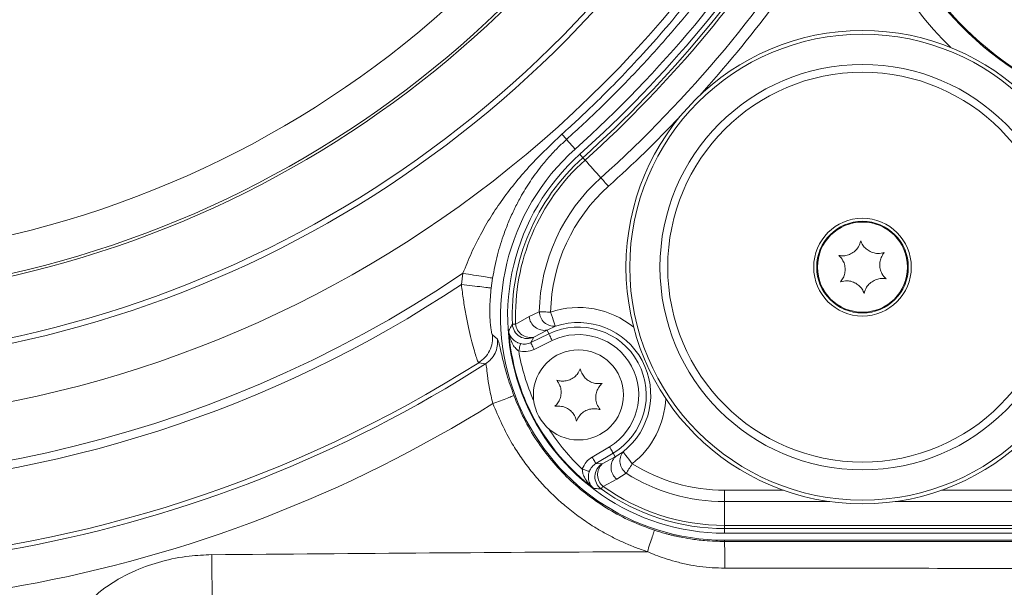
# Model space of a CAD drawing. Header units: millimetres. Extents: x 0 to 8410, y 0 to 5940.
# Tile 67 of 179: x 3609 to 3740, y 3002 to 3077. Entities that reach past the tile are written whole.
import ezdxf

# ---------------------------------------------------------------- set-up
doc = ezdxf.new("R2010")
doc.units = ezdxf.units.MM
doc.header["$LTSCALE"] = 10

msp = doc.modelspace()

# ---------------------------------------------------------------- linework, layer by layer
at = {"color": 8, "linetype": 'Continuous', "lineweight": 0}
for p, q in [((3682.59, 3060.09), (3681.44, 3061.37)), ((3683.62, 3058.94), (3683.22, 3059.39)), ((3667.44, 3042.06), (3667.65, 3043.55)), ((3671.59, 3042.91), (3671.4, 3041.59)), ((3674.67, 3036.8), (3676.45, 3037.79)), ((3676.45, 3037.79), (3677.81, 3038.43)), ((3678.86, 3035.99), (3677.1, 3035.06)), ((3679.96, 3036.5), (3678.86, 3035.99)), ((3678.86, 3035.99), (3679.09, 3035.5)), ((3671.58, 3035.35), (3672.25, 3034.8)), ((3676.67, 3034.33), (3679.09, 3035.5)), ((3677.1, 3035.06), (3676.67, 3034.33)), ((3679.53, 3034.6), (3677.11, 3033.43)), ((3670.66, 3031.51), (3669.74, 3031.65)), ((3684.84, 3019.09), (3687.15, 3020.47)), ((3687.66, 3019.61), (3685.35, 3018.24)), ((3686.19, 3018.2), (3687.94, 3019.15)), ((3687.94, 3019.15), (3687.66, 3019.61)), ((3685.35, 3018.24), (3686.19, 3018.2)), ((3689.4, 3016.94), (3688.12, 3016.15)), ((3688.12, 3016.15), (3686.31, 3015.2)), ((3702.5, 3014.68), (3710.34, 3014.68)), ((3702.5, 3014.68), (3702.5, 3013.18)), ((3731.38, 3014.68), (3774.99, 3014.68)), ((3716.49, 3013.18), (3702.5, 3013.18)), ((3702.5, 3010.01), (3702.5, 3013.18)), ((3775.69, 3013.18), (3725.23, 3013.18)), ((3702.5, 3010.01), (3777.18, 3010.01)), ((3702.5, 3010.01), (3702.5, 3009.58)), ((3777.39, 3009.58), (3702.5, 3009.58)), ((3702.5, 3009.58), (3702.5, 3008.98)), ((3702.5, 3008.03), (3702.5, 3007.87)), ((3702.5, 3007.87), (3778.11, 3007.87))]:
    msp.add_line(p, q, dxfattribs=at)
at = {"color": 7, "linetype": 'Continuous', "lineweight": 0}
for p, q in [((3687.94, 3019.15), (3688.97, 3019.79)), ((3702.5, 3008.98), (3777.68, 3008.98)), ((3778.13, 3008.03), (3702.5, 3008.03))]:
    msp.add_line(p, q, dxfattribs=at)
at = {"color": 8, "linetype": 'Continuous', "lineweight": 0, "flags": 128}
for points in [[(3683.62, 3058.94), (3683.63, 3058.93), (3683.65, 3058.91), (3683.67, 3058.88), (3683.7, 3058.85), (3683.74, 3058.8), (3683.79, 3058.75), (3683.85, 3058.69), (3683.91, 3058.62)], [(3683.91, 3058.62), (3684.17, 3058.33), (3684.43, 3058.04), (3684.69, 3057.75), (3684.95, 3057.46), (3685.22, 3057.16), (3685.48, 3056.86), (3685.75, 3056.56), (3686.02, 3056.26)], [(3686.02, 3056.26), (3686.12, 3056.15), (3686.23, 3056.03), (3686.35, 3055.9), (3686.47, 3055.76), (3686.61, 3055.61), (3686.74, 3055.46), (3686.88, 3055.3), (3687.03, 3055.14)], [(3677.81, 3038.43), (3677.96, 3038.42), (3678.13, 3038.42), (3678.3, 3038.42), (3678.49, 3038.41), (3678.69, 3038.41), (3678.9, 3038.4), (3679.11, 3038.4), (3679.32, 3038.39)], [(3679.96, 3036.5), (3679.94, 3036.55), (3679.9, 3036.66), (3679.84, 3036.84), (3679.76, 3037.08), (3679.67, 3037.36), (3679.56, 3037.68), (3679.44, 3038.03), (3679.32, 3038.39)], [(3674.24, 3036.78), (3674.25, 3036.78), (3674.27, 3036.78), (3674.31, 3036.78), (3674.36, 3036.79), (3674.42, 3036.79), (3674.49, 3036.79), (3674.57, 3036.79), (3674.67, 3036.8)], [(3679.09, 3035.5), (3679.1, 3035.48), (3679.13, 3035.42), (3679.17, 3035.34), (3679.23, 3035.23), (3679.29, 3035.09), (3679.36, 3034.94), (3679.44, 3034.77), (3679.53, 3034.6)], [(3675.31, 3034.19), (3675.31, 3034.16), (3675.29, 3034.1), (3675.27, 3034.01), (3675.24, 3033.89), (3675.2, 3033.74), (3675.16, 3033.58), (3675.12, 3033.4), (3675.07, 3033.22)], [(3676.67, 3034.33), (3676.68, 3034.31), (3676.71, 3034.25), (3676.75, 3034.17), (3676.81, 3034.06), (3676.87, 3033.92), (3676.95, 3033.77), (3677.03, 3033.6), (3677.11, 3033.43)], [(3687.66, 3019.61), (3687.65, 3019.64), (3687.61, 3019.69), (3687.57, 3019.77), (3687.5, 3019.88), (3687.43, 3020), (3687.34, 3020.15), (3687.24, 3020.31), (3687.15, 3020.47)], [(3685.35, 3018.24), (3685.34, 3018.26), (3685.31, 3018.31), (3685.26, 3018.39), (3685.19, 3018.5), (3685.12, 3018.63), (3685.03, 3018.77), (3684.94, 3018.93), (3684.84, 3019.09)], [(3688.97, 3019.79), (3689, 3019.75), (3689.07, 3019.65), (3689.19, 3019.5), (3689.34, 3019.31), (3689.53, 3019.07), (3689.74, 3018.8), (3689.96, 3018.51), (3690.2, 3018.21)], [(3690.2, 3018.21), (3690.09, 3018.03), (3689.97, 3017.86), (3689.87, 3017.68), (3689.76, 3017.51), (3689.66, 3017.35), (3689.57, 3017.2), (3689.48, 3017.06), (3689.4, 3016.94)], [(3684.49, 3017.18), (3684.46, 3017.19), (3684.4, 3017.21), (3684.31, 3017.24), (3684.19, 3017.28), (3684.05, 3017.33), (3683.89, 3017.39), (3683.72, 3017.44), (3683.54, 3017.51)], [(3686.31, 3015.2), (3686.25, 3015.13), (3686.2, 3015.06), (3686.16, 3015), (3686.13, 3014.95), (3686.1, 3014.91), (3686.08, 3014.88), (3686.06, 3014.86), (3686.06, 3014.85)], [(3634.31, 2994.11), (3634.31, 2994.41), (3634.3, 2995.14), (3634.29, 2996.28), (3634.27, 2997.77), (3634.26, 2999.57), (3634.24, 3001.61), (3634.22, 3003.82), (3634.2, 3006.11)]]:
    msp.add_lwpolyline(points, dxfattribs=at)
at = {"color": 7, "linetype": 'Continuous', "lineweight": 0}
for centre, radius in [((3720.86, 3044.37), 31.5), ((3720.86, 3044.37), 6.5), ((3720.86, 3044.37), 6), ((3683.03, 3027.37), 6)]:
    msp.add_circle(centre, radius, dxfattribs=at)
at = {"color": 8, "linetype": 'Continuous', "lineweight": 0}
for radius in [31, 26.97, 25.94, 6.1]:
    msp.add_circle((3720.86, 3044.37), radius, dxfattribs=at)
for centre, radius, start, end in [((3577.03, 3177.87), 132.76, 277.9961, 345.325), ((3577.03, 3177.87), 154.43, 196.8234, 332.2379), ((3577.03, 3177.87), 137.75, 274.7213, 337.4905), ((3577.03, 3177.87), 138.1, 275.0676, 337.1189), ((3577.03, 3177.87), 146.09, 275.0676, 333.8494), ((3577.03, 3177.87), 146.83, 273.4251, 333.2028), ((3763.93, 3105.77), 44.89, 192.0168, 225.7967), ((3763.93, 3105.77), 41.89, 192.0168, 252.8416), ((3577.03, 3177.87), 159.71, 311.8683, 328.4985), ((3577.03, 3177.87), 160.14, 311.8683, 328.4985), ((3577.03, 3177.87), 163.3, 311.8683, 328.4985), ((3577.03, 3177.87), 164.81, 317.8104, 328.4985), ((3577.03, 3177.87), 162.03, 219.5163, 304.0054), ((3577.03, 3177.87), 164.81, 311.8683, 316.4559), ((3702.5, 3037.87), 28.29, 131.8683, 182.2093), ((3702.5, 3037.87), 27.86, 131.8683, 182.2093), ((3702.5, 3037.87), 24.7, 131.8683, 178.7093), ((3702.5, 3037.87), 23.19, 131.8683, 178.7093), ((3577.03, 3177.87), 163.15, 240.9388, 303.6526), ((3683.03, 3027.37), 11.63, 50.7272, 108.6), ((3678.48, 3037.99), 2.03, 185.7252, 280.7816), ((3679.81, 3038.49), 1.99, 181.7329, 274.2759), ((3676.24, 3036.86), 2, 182.3514, 295.6893), ((3676.67, 3037.03), 2.02, 186.56, 282.4474), ((3683.03, 3027.37), 9.03, 300.8313, 115.8313), ((3683.03, 3027.37), 9.63, 308.0627, 108.6), ((3702.5, 3037.87), 28.82, 183.9441, 232.7185), ((3683.03, 3027.37), 8.03, 300.8313, 115.8313), ((3702.5, 3037.87), 27.82, 189.6187, 204.0003), ((3577.03, 3177.87), 173.13, 245.4906, 302.3774), ((3577.03, 3177.87), 173.75, 258.5659, 302.6073), ((3683.03, 3027.37), 11.63, 308.0627, 357.6693), ((3577.03, 3177.87), 178.74, 258.5659, 301.9542), ((3702.5, 3037.87), 27.82, 212.6623, 227.0439), ((3689.4, 3017.73), 2.03, 135.8808, 230.9375), ((3690.55, 3018.57), 1.99, 142.3867, 234.9299), ((3687.22, 3016.48), 2, 120.974, 234.3105), ((3687.6, 3016.75), 2.02, 134.2147, 230.1037), ((3702.5, 3037.87), 23.19, 237.9533, 270), ((3702.5, 3037.87), 24.7, 237.9533, 270), ((3702.5, 3037.87), 27.86, 234.4533, 270), ((3702.5, 3037.87), 28.29, 234.4533, 270), ((3752.03, -9643.63), 12650.28, 90.270932, 90.533694)]:
    msp.add_arc(centre, radius, start, end, dxfattribs=at)
at = {"color": 7, "linetype": 'Continuous', "lineweight": 0}
for centre, radius, start, end in [((3763.93, 3105.77), 41.75, 136.015, 252.6753), ((3577.03, 3177.87), 158.16, 311.8683, 328.4985), ((3577.03, 3177.87), 159.1, 311.8683, 328.4985), ((3702.5, 3037.87), 29.84, 131.8683, 270), ((3702.5, 3037.87), 28.9, 131.8683, 270)]:
    msp.add_arc(centre, radius, start, end, dxfattribs=at)
at = {"color": 8, "linetype": 'Continuous', "lineweight": 0}
for points, knots in [([(3680.83, 3062.06), (3681.55, 3062.72), (3683.14, 3064.16), (3685.69, 3066.6), (3688.59, 3069.51), (3691.8, 3072.93), (3695.2, 3076.79), (3699.06, 3081.49), (3702.94, 3086.65), (3706.57, 3091.9), (3708.62, 3095.18), (3709.55, 3096.66)], [0, 0, 0, 0, 0.065071, 0.143128, 0.234167, 0.338185, 0.455177, 0.575753, 0.742678, 0.884091, 1, 1, 1, 1]), ([(3710.43, 3096.12), (3709.88, 3095.23), (3708.69, 3093.31), (3706.68, 3090.27), (3704.32, 3086.86), (3701.56, 3083.12), (3698.41, 3079.12), (3695.36, 3075.5), (3692.71, 3072.53), (3690.58, 3070.24), (3688.43, 3068.02), (3686.14, 3065.74), (3683.77, 3063.48), (3682.2, 3062.06), (3681.44, 3061.37)], [0, 0, 0, 0, 0.069028, 0.149214, 0.240557, 0.343059, 0.456716, 0.57654, 0.655899, 0.719662, 0.783015, 0.86024, 0.932568, 1, 1, 1, 1]), ([(3667.65, 3043.55), (3668.01, 3044.46), (3668.76, 3046.33), (3670.09, 3048.95), (3671.55, 3051.42), (3673.72, 3054.56), (3676.71, 3058.18), (3679.5, 3060.81), (3680.83, 3062.06)], [0, 0, 0, 0, 0.126815, 0.259395, 0.382565, 0.504827, 0.765034, 1, 1, 1, 1]), ([(3681.44, 3061.37), (3681.07, 3061.02), (3680.29, 3060.3), (3679.16, 3059.1), (3677.9, 3057.61), (3676.58, 3055.8), (3675.42, 3053.9), (3674.49, 3052.12), (3673.76, 3050.51), (3672.97, 3048.49), (3672.18, 3045.97), (3671.79, 3043.95), (3671.59, 3042.91)], [0, 0, 0, 0, 0.06985, 0.145613, 0.227808, 0.344752, 0.465455, 0.54802, 0.633399, 0.718311, 0.854416, 1, 1, 1, 1]), ([(3681.44, 3061.37), (3681.4, 3061.42), (3681.32, 3061.5), (3680.99, 3061.87), (3680.83, 3062.06)], [0, 0, 0, 0, 0.500001, 1, 1, 1, 1]), ([(3671.59, 3042.91), (3671.51, 3042.92), (3671.35, 3042.95), (3670.43, 3043.1), (3669.13, 3043.31), (3668.13, 3043.47), (3667.65, 3043.55)], [0, 0, 0, 0, 0.240773, 0.5, 0.759228, 1, 1, 1, 1]), ([(3669.74, 3031.65), (3669.7, 3031.71), (3669.62, 3031.83), (3669.39, 3032.49), (3669.1, 3033.46), (3668.75, 3034.75), (3668.38, 3036.32), (3668.02, 3038.1), (3667.69, 3040.04), (3667.52, 3041.38), (3667.44, 3042.06)], [0, 0, 0, 0, 0.124382, 0.247192, 0.368951, 0.490171, 0.615953, 0.7436, 0.868727, 1, 1, 1, 1]), ([(3671.4, 3041.59), (3671.33, 3041.6), (3671.17, 3041.62), (3670.24, 3041.73), (3668.93, 3041.89), (3667.92, 3042.01), (3667.44, 3042.06)], [0, 0, 0, 0, 0.240773, 0.5, 0.759227, 1, 1, 1, 1]), ([(3671.4, 3041.59), (3671.33, 3040.77), (3671.22, 3039.55), (3671.22, 3038.09), (3671.27, 3037.14), (3671.34, 3036.38), (3671.46, 3035.6), (3671.53, 3035.45), (3671.58, 3035.35)], [0, 0, 0, 0, 0.261345, 0.388265, 0.512682, 0.635064, 0.757766, 1, 1, 1, 1]), ([(3673.75, 3035.89), (3673.76, 3035.91), (3673.81, 3036), (3673.97, 3036.3), (3674.12, 3036.58), (3674.24, 3036.78)], [0, 0, 0, 0, 0.063025, 0.323682, 1, 1, 1, 1]), ([(3671.58, 3035.35), (3671.58, 3034.99), (3671.59, 3034.27), (3671.22, 3033.23), (3670.61, 3032.3), (3670.03, 3031.87), (3669.74, 3031.65)], [0, 0, 0, 0, 0.245342, 0.500001, 0.75466, 1, 1, 1, 1]), ([(3672.25, 3034.8), (3672.26, 3034.49), (3672.27, 3033.84), (3671.96, 3032.91), (3671.42, 3032.09), (3670.91, 3031.7), (3670.66, 3031.51)], [0, 0, 0, 0, 0.2452063, 0.5000002, 0.7547972, 1, 1, 1, 1]), ([(3672.25, 3034.8), (3672.32, 3034.66), (3672.45, 3034.38), (3672.83, 3032.58), (3673.44, 3030.11), (3674.1, 3028.22), (3674.43, 3027.27)], [0, 0, 0, 0, 0.254875, 0.503525, 0.749167, 1, 1, 1, 1]), ([(3675.07, 3033.22), (3674.94, 3033.32), (3674.63, 3033.56), (3674.23, 3034.13), (3673.9, 3034.92), (3673.78, 3035.55), (3673.75, 3035.89), (3673.75, 3035.89)], [0, 0, 0, 0, 0.152842, 0.362656, 0.660736, 0.996516, 1, 1, 1, 1]), ([(3677.11, 3033.43), (3676.77, 3033.3), (3676.1, 3033.06), (3675.41, 3033.17), (3675.07, 3033.22)], [0, 0, 0, 0, 0.516095, 1, 1, 1, 1]), ([(3675.31, 3034.19), (3675.54, 3034.15), (3676, 3034.08), (3676.45, 3034.25), (3676.67, 3034.33)], [0, 0, 0, 0, 0.483704, 1, 1, 1, 1]), ([(3671.63, 3026.21), (3671.46, 3026.9), (3671.14, 3028.25), (3670.89, 3029.98), (3670.8, 3030.99), (3670.72, 3031.43), (3670.68, 3031.48), (3670.66, 3031.51)], [0, 0, 0, 0, 0.269945, 0.52581, 0.767314, 0.886212, 1, 1, 1, 1]), ([(3674.43, 3027.27), (3674.38, 3027.25), (3674.26, 3027.21), (3673.61, 3026.96), (3672.68, 3026.61), (3671.97, 3026.34), (3671.63, 3026.21)], [0, 0, 0, 0, 0.240773, 0.500002, 0.759228, 1, 1, 1, 1]), ([(3674.43, 3027.27), (3674.86, 3026.24), (3675.71, 3024.18), (3677.42, 3021.29), (3679.42, 3018.6), (3681.71, 3016.15), (3684.26, 3013.97), (3687.04, 3012.09), (3690, 3010.51), (3692.1, 3009.74), (3693.14, 3009.36)], [0, 0, 0, 0, 0.125, 0.250001, 0.375, 0.5, 0.625, 0.75, 0.875, 1, 1, 1, 1]), ([(3692.21, 3006.51), (3691.7, 3006.69), (3690.67, 3007.04), (3689.17, 3007.66), (3687.7, 3008.36), (3686.27, 3009.12), (3685.01, 3009.87), (3683.92, 3010.59), (3683, 3011.24), (3682.1, 3011.92), (3681.24, 3012.62), (3680.42, 3013.33), (3679.64, 3014.06), (3678.88, 3014.81), (3678.15, 3015.59), (3677.43, 3016.4), (3676.74, 3017.24), (3676.07, 3018.11), (3675.42, 3019), (3674.8, 3019.92), (3673.35, 3022.22), (3672.42, 3024.39), (3671.63, 3026.21)], [0, 0, 0, 0, 0.055249, 0.1103364, 0.1653968, 0.2205649, 0.2759762, 0.3145487, 0.3529972, 0.391368, 0.4297049, 0.4658142, 0.5019492, 0.5381485, 0.5744495, 0.6108908, 0.6481385, 0.6854349, 0.7228219, 0.76034, 0.7980318, 1, 1, 1, 1]), ([(3683.54, 3017.51), (3683.69, 3017.84), (3683.99, 3018.48), (3684.56, 3018.89), (3684.84, 3019.09)], [0, 0, 0, 0, 0.515642, 1, 1, 1, 1]), ([(3685.35, 3018.24), (3685.17, 3018.1), (3684.78, 3017.83), (3684.59, 3017.4), (3684.49, 3017.18)], [0, 0, 0, 0, 0.4845632, 1, 1, 1, 1]), ([(3685.04, 3014.94), (3685.04, 3014.94), (3684.78, 3015.15), (3684.32, 3015.59), (3683.84, 3016.31), (3683.58, 3016.95), (3683.55, 3017.34), (3683.54, 3017.51)], [0, 0, 0, 0, 0.003485, 0.339263, 0.637344, 0.84716, 1, 1, 1, 1]), ([(3686.06, 3014.85), (3685.97, 3014.86), (3685.65, 3014.88), (3685.31, 3014.91), (3685.06, 3014.93), (3685.04, 3014.94)], [0, 0, 0, 0, 0.260656, 0.936975, 1, 1, 1, 1]), ([(3693.14, 3009.36), (3693.13, 3009.3), (3693.09, 3009.19), (3692.87, 3008.52), (3692.56, 3007.58), (3692.32, 3006.86), (3692.21, 3006.51)], [0, 0, 0, 0, 0.240772, 0.499995, 0.759223, 1, 1, 1, 1]), ([(3693.14, 3009.36), (3693.62, 3009.21), (3694.25, 3009.01), (3695.04, 3008.81), (3695.51, 3008.69), (3696.01, 3008.58), (3696.82, 3008.4), (3697.78, 3008.23), (3698.88, 3008.08), (3699.97, 3007.97), (3701.18, 3007.89), (3702.07, 3007.88), (3702.5, 3007.87)], [0, 0, 0, 0, 0.158426, 0.206068, 0.256923, 0.310989, 0.36827, 0.520183, 0.6165, 0.719601, 0.864349, 1, 1, 1, 1]), ([(3702.5, 3007.87), (3702.5, 3007.85), (3702.5, 3007.81), (3702.5, 3007.58), (3702.5, 3007.23), (3702.51, 3006.74), (3702.51, 3006.17), (3702.51, 3005.54), (3702.51, 3004.91), (3702.51, 3004.51), (3702.51, 3004.31)], [0, 0, 0, 0, 0.114978, 0.238134, 0.36742, 0.5, 0.632579, 0.761863, 0.885018, 1, 1, 1, 1]), ([(3617.24, 2999.4), (3618.26, 3000.3), (3620.32, 3002.14), (3623.87, 3004.03), (3627.53, 3005.3), (3630.95, 3005.97), (3633.19, 3006.06), (3634.2, 3006.11)], [0, 0, 0, 0, 0.217553, 0.443189, 0.638983, 0.839068, 1, 1, 1, 1]), ([(3702.51, 3004.31), (3701.95, 3004.33), (3700.85, 3004.35), (3699.2, 3004.52), (3697.56, 3004.79), (3695.99, 3005.17), (3694.57, 3005.59), (3693.32, 3006.04), (3692.57, 3006.36), (3692.21, 3006.51)], [0, 0, 0, 0, 0.155789, 0.311741, 0.468555, 0.626917, 0.768468, 0.888697, 1, 1, 1, 1]), ([(3778.11, 3004.29), (3765.51, 3004.29), (3740.31, 3004.28), (3715.11, 3004.3), (3702.51, 3004.31)], [0, 0, 0, 0, 0.499867, 1, 1, 1, 1])]:
    msp.add_open_spline(points, degree=3, knots=knots, dxfattribs=at)
at = {"color": 7, "linetype": 'Continuous', "lineweight": 0}
for points, knots in [([(3720.63, 3047.86), (3720.55, 3047.59), (3720.4, 3047.11), (3719.89, 3046.5), (3719.31, 3046.11), (3718.65, 3045.89), (3718.12, 3045.86), (3717.82, 3045.91), (3717.72, 3045.92)], [0, 0, 0, 0, 0.235566, 0.408149, 0.581147, 0.745077, 0.917187, 1, 1, 1, 1]), ([(3723.77, 3046.31), (3723.49, 3046.25), (3723, 3046.14), (3722.22, 3046.28), (3721.59, 3046.58), (3721.07, 3047.04), (3720.78, 3047.49), (3720.67, 3047.77), (3720.63, 3047.86)], [0, 0, 0, 0, 0.235553, 0.408136, 0.581132, 0.745064, 0.917172, 1, 1, 1, 1]), ([(3717.72, 3045.92), (3717.92, 3045.71), (3718.26, 3045.34), (3718.53, 3044.6), (3718.58, 3043.9), (3718.44, 3043.22), (3718.2, 3042.74), (3718.01, 3042.51), (3717.95, 3042.43)], [0, 0, 0, 0, 0.235569, 0.408152, 0.581146, 0.745077, 0.917187, 1, 1, 1, 1]), ([(3724, 3042.82), (3723.8, 3043.03), (3723.46, 3043.4), (3723.19, 3044.14), (3723.14, 3044.85), (3723.28, 3045.52), (3723.52, 3046), (3723.71, 3046.24), (3723.77, 3046.31)], [0, 0, 0, 0, 0.23557, 0.408152, 0.581147, 0.745077, 0.917187, 1, 1, 1, 1]), ([(3717.95, 3042.43), (3718.23, 3042.49), (3718.72, 3042.6), (3719.5, 3042.47), (3720.13, 3042.16), (3720.64, 3041.7), (3720.94, 3041.25), (3721.05, 3040.97), (3721.08, 3040.88)], [0, 0, 0, 0, 0.235554, 0.408138, 0.581135, 0.745063, 0.917177, 1, 1, 1, 1]), ([(3721.08, 3040.88), (3721.17, 3041.15), (3721.32, 3041.63), (3721.83, 3042.24), (3722.41, 3042.63), (3723.06, 3042.85), (3723.6, 3042.88), (3723.9, 3042.84), (3724, 3042.82)], [0, 0, 0, 0, 0.235567, 0.408146, 0.581144, 0.745074, 0.917185, 1, 1, 1, 1]), ([(3673.75, 3035.89), (3673.75, 3035.89), (3673.77, 3035.66), (3673.9, 3035.24), (3674.29, 3034.72), (3674.69, 3034.44), (3675.02, 3034.28), (3675.19, 3034.23), (3675.31, 3034.19)], [0, 0, 0, 0, 0.0030766, 0.3365175, 0.6309481, 0.8395129, 0.8775675, 1, 1, 1, 1]), ([(3683.28, 3030.86), (3683.16, 3030.6), (3682.95, 3030.15), (3682.36, 3029.62), (3681.73, 3029.3), (3681.05, 3029.18), (3680.52, 3029.22), (3680.23, 3029.31), (3680.13, 3029.34)], [0, 0, 0, 0, 0.235568, 0.408151, 0.581145, 0.745076, 0.917187, 1, 1, 1, 1]), ([(3686.18, 3028.9), (3685.89, 3028.87), (3685.39, 3028.83), (3684.64, 3029.07), (3684.05, 3029.46), (3683.61, 3029.99), (3683.37, 3030.47), (3683.3, 3030.77), (3683.28, 3030.86)], [0, 0, 0, 0, 0.235568, 0.40815, 0.581147, 0.745078, 0.917186, 1, 1, 1, 1]), ([(3680.13, 3029.34), (3680.3, 3029.1), (3680.58, 3028.69), (3680.75, 3027.92), (3680.71, 3027.21), (3680.47, 3026.56), (3680.17, 3026.12), (3679.95, 3025.91), (3679.88, 3025.85)], [0, 0, 0, 0, 0.235551, 0.408135, 0.581135, 0.745062, 0.917176, 1, 1, 1, 1]), ([(3685.92, 3025.41), (3685.76, 3025.64), (3685.47, 3026.05), (3685.31, 3026.83), (3685.35, 3027.53), (3685.58, 3028.18), (3685.89, 3028.62), (3686.11, 3028.83), (3686.18, 3028.9)], [0, 0, 0, 0, 0.235555, 0.408139, 0.581131, 0.745063, 0.917172, 1, 1, 1, 1]), ([(3679.88, 3025.85), (3680.17, 3025.87), (3680.66, 3025.91), (3681.42, 3025.67), (3682.01, 3025.28), (3682.45, 3024.75), (3682.68, 3024.27), (3682.75, 3023.98), (3682.78, 3023.88)], [0, 0, 0, 0, 0.235568, 0.408151, 0.581147, 0.745072, 0.917186, 1, 1, 1, 1]), ([(3682.78, 3023.88), (3682.9, 3024.14), (3683.11, 3024.59), (3683.7, 3025.13), (3684.33, 3025.44), (3685, 3025.56), (3685.54, 3025.52), (3685.83, 3025.43), (3685.92, 3025.41)], [0, 0, 0, 0, 0.235566, 0.408149, 0.581147, 0.745075, 0.917186, 1, 1, 1, 1]), ([(3684.49, 3017.18), (3684.45, 3017.05), (3684.4, 3016.89), (3684.35, 3016.53), (3684.37, 3016.03), (3684.59, 3015.42), (3684.87, 3015.08), (3685.04, 3014.94), (3685.04, 3014.94)], [0, 0, 0, 0, 0.122436, 0.16049, 0.369055, 0.663487, 0.996923, 1, 1, 1, 1])]:
    msp.add_open_spline(points, degree=3, knots=knots, dxfattribs=at)

doc.saveas('drawing.dxf')
